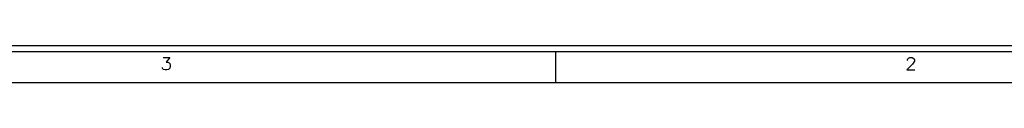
# Model space of a CAD drawing. Header units: inches. Extents: x 3 to 351, y 4 to 271.
# Tile 105 of 256: x 156.434 to 164.368, y 104.648 to 104.948. Entities that reach past the tile are written whole.
import ezdxf
from ezdxf.enums import TextEntityAlignment as Align

# ---------------------------------------------------------------- set-up
doc = ezdxf.new("R2010")
doc.units = ezdxf.units.IN
doc.header["$LTSCALE"] = 0.5
doc.header["$MEASUREMENT"] = 0
doc.layers.add('PLOTVIEW1', color=7, linetype='Continuous')
doc.styles.add('VERO5-RomanD', font='romand__.ttf')

msp = doc.modelspace()

# ---------------------------------------------------------------- linework, layer by layer
at = {"layer": 'PLOTVIEW1', "color": 97, "linetype": 'Continuous'}
for p, q in [((125.7517, 104.9475), (171.7517, 104.9475)), ((125.7517, 104.8975), (171.7517, 104.8975)), ((160.7517, 104.8975), (160.7517, 104.6475)), ((125.7517, 104.6475), (171.7517, 104.6475))]:
    msp.add_line(p, q, dxfattribs=at)

# ---------------------------------------------------------------- texts
at = {"layer": 'PLOTVIEW1', "color": 56, "linetype": 'Continuous', "style": 'VERO5-RomanD', "width": 1.000527}
for s, p, p2 in [('3', (157.5677, 104.7496), (157.6617, 104.7496)), ('2', (163.5677, 104.7496), (163.6617, 104.7496))]:
    msp.add_text(s, height=0.1, dxfattribs=at).set_placement(p, p2, align=Align.FIT)

doc.saveas('drawing.dxf')
